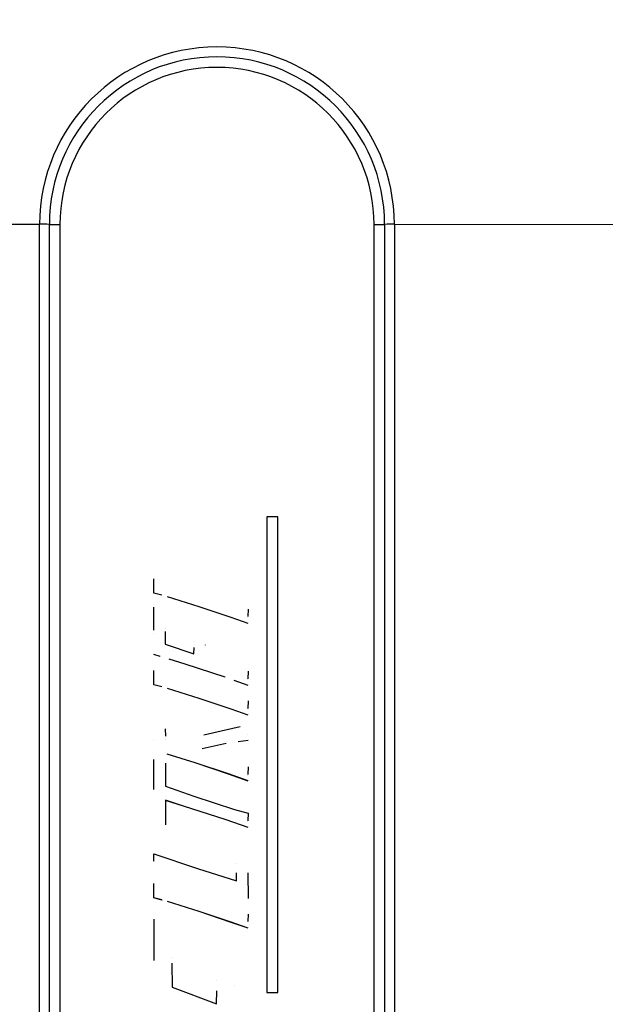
# Model space of a CAD drawing. Header units: inches. Extents: x 113 to 184, y 91 to 194.
# Tile 11 of 20: x 146 to 153, y 114 to 126. Entities that reach past the tile are written whole.
import ezdxf

# ---------------------------------------------------------------- set-up
doc = ezdxf.new("R2010")
doc.units = ezdxf.units.IN
doc.header["$MEASUREMENT"] = 0
doc.layers.add('N0', color=255, linetype='Continuous')

msp = doc.modelspace()

# ---------------------------------------------------------------- linework, layer by layer
at = {"layer": 'N0', "color": 255}
for p, q in [((146.333, 123.344), (140.671, 123.347)), ((146.333, 110.169), (146.333, 123.344)), ((146.451, 110.168), (146.451, 123.343)), ((146.451, 123.343), (146.451, 123.343)), ((146.576, 123.342), (146.576, 110.167)), ((150.341, 110.167), (150.341, 123.342)), ((150.466, 123.343), (150.466, 110.168)), ((150.466, 123.343), (150.466, 123.343)), ((150.583, 123.344), (156.246, 123.347)), ((150.583, 123.344), (150.583, 110.169)), ((149.186, 119.841), (149.057, 119.841)), ((149.057, 119.841), (149.057, 114.141)), ((149.186, 114.141), (149.186, 119.841)), ((147.702, 119.007), (147.7, 119.099)), ((147.702, 119.007), (147.7, 119.098)), ((147.702, 119.007), (147.702, 119.007)), ((147.7, 118.928), (147.702, 119.007)), ((147.798, 118.901), (147.7, 118.928)), ((147.798, 118.901), (147.7, 118.928)), ((147.798, 118.901), (147.798, 118.901)), ((148.243, 118.762), (147.864, 118.882)), ((147.864, 118.882), (147.864, 118.882)), ((148.243, 118.762), (147.864, 118.882)), ((147.7, 118.635), (147.7, 118.758)), ((148.628, 118.634), (148.243, 118.762)), ((148.243, 118.762), (148.243, 118.762)), ((148.628, 118.635), (148.243, 118.762)), ((148.83, 118.733), (148.828, 118.645)), ((147.701, 118.483), (147.7, 118.636)), ((147.701, 118.482), (147.7, 118.635)), ((148.628, 118.635), (148.628, 118.634)), ((148.83, 118.564), (148.628, 118.635)), ((148.83, 118.564), (148.628, 118.634)), ((148.828, 118.64), (148.828, 118.64)), ((147.701, 118.444), (147.701, 118.444)), ((147.838, 118.505), (147.838, 118.505)), ((147.838, 118.465), (147.839, 118.315)), ((147.839, 118.315), (148.181, 118.2)), ((148.183, 118.345), (148.183, 118.345)), ((148.316, 118.306), (148.316, 118.305)), ((147.779, 118.169), (147.7, 118.191)), ((147.779, 118.168), (147.7, 118.19)), ((148.181, 118.2), (148.183, 118.277)), ((147.779, 118.169), (147.779, 118.168)), ((147.886, 118.137), (147.886, 118.136)), ((148.079, 118.076), (147.886, 118.137)), ((148.079, 118.076), (147.886, 118.136)), ((148.558, 117.918), (148.079, 118.076)), ((148.079, 118.076), (148.079, 118.076)), ((148.558, 117.919), (148.079, 118.076)), ((147.702, 117.908), (147.7, 118)), ((147.702, 117.909), (147.7, 118)), ((148.83, 117.992), (148.828, 117.9)), ((148.83, 117.991), (148.828, 117.9)), ((147.7, 117.829), (147.702, 117.908)), ((147.798, 117.803), (147.7, 117.83)), ((147.798, 117.803), (147.7, 117.829)), ((147.702, 117.909), (147.702, 117.908)), ((148.558, 117.919), (148.558, 117.918)), ((148.666, 117.881), (148.666, 117.88)), ((148.83, 117.821), (148.666, 117.881)), ((148.83, 117.821), (148.666, 117.88)), ((148.828, 117.9), (148.828, 117.9)), ((148.828, 117.896), (148.828, 117.896)), ((147.798, 117.803), (147.798, 117.803)), ((148.243, 117.664), (147.864, 117.784)), ((147.864, 117.784), (147.864, 117.784)), ((148.243, 117.664), (147.864, 117.784)), ((148.628, 117.536), (148.243, 117.664)), ((148.243, 117.664), (148.243, 117.664)), ((148.628, 117.536), (148.243, 117.664)), ((148.83, 117.635), (148.828, 117.546)), ((148.83, 117.465), (148.628, 117.536)), ((148.628, 117.536), (148.628, 117.536)), ((148.83, 117.466), (148.628, 117.536)), ((148.828, 117.542), (148.828, 117.541)), ((147.839, 117.301), (147.84, 117.213)), ((148.299, 117.228), (148.51, 117.278)), ((148.51, 117.278), (148.736, 117.329)), ((147.702, 117.172), (147.702, 117.173)), ((147.84, 117.175), (147.84, 117.174)), ((148.57, 117.125), (148.28, 117.063)), ((148.57, 117.125), (148.28, 117.063)), ((148.57, 117.125), (148.57, 117.125)), ((148.83, 117.162), (148.71, 117.145)), ((148.83, 117.161), (148.71, 117.145)), ((148.71, 117.145), (148.71, 117.145)), ((148.828, 117.236), (148.828, 117.236)), ((148.28, 117.063), (148.28, 117.063)), ((147.7, 116.788), (147.7, 116.932)), ((147.84, 116.889), (147.84, 116.613)), ((147.861, 116.999), (147.861, 116.998)), ((148.198, 116.895), (147.861, 116.999)), ((148.198, 116.895), (147.861, 116.998)), ((148.597, 116.76), (148.198, 116.895)), ((148.198, 116.895), (148.198, 116.895)), ((148.597, 116.761), (148.198, 116.895)), ((147.701, 116.575), (147.7, 116.788)), ((147.701, 116.575), (147.7, 116.788)), ((148.83, 116.846), (148.828, 116.754)), ((148.597, 116.761), (148.597, 116.76)), ((148.83, 116.677), (148.597, 116.761)), ((148.83, 116.676), (148.597, 116.76)), ((148.828, 116.748), (148.828, 116.748)), ((147.701, 116.575), (147.701, 116.575)), ((147.84, 116.613), (148.18, 116.495)), ((147.84, 116.445), (147.84, 116.444)), ((148.059, 116.376), (147.84, 116.445)), ((147.84, 116.444), (147.84, 116.151)), ((148.059, 116.375), (147.84, 116.444)), ((148.18, 116.495), (148.67, 116.334)), ((148.059, 116.376), (148.059, 116.375)), ((148.568, 116.21), (148.059, 116.376)), ((148.568, 116.21), (148.059, 116.375)), ((148.67, 116.334), (148.83, 116.29)), ((148.83, 116.119), (148.568, 116.21)), ((148.568, 116.21), (148.568, 116.21)), ((148.83, 116.12), (148.568, 116.21)), ((148.83, 116.29), (148.828, 116.199)), ((148.83, 116.29), (148.828, 116.199)), ((148.828, 116.199), (148.828, 116.199)), ((148.828, 116.193), (148.828, 116.193)), ((147.7, 115.803), (148.226, 115.63)), ((147.702, 115.714), (147.7, 115.803)), ((147.702, 115.714), (147.702, 115.714)), ((147.702, 115.706), (147.702, 115.707)), ((148.226, 115.63), (148.691, 115.482)), ((148.691, 115.683), (148.691, 115.683)), ((148.691, 115.482), (148.691, 115.575)), ((148.828, 115.575), (148.83, 115.269)), ((147.702, 115.356), (147.7, 115.448)), ((147.702, 115.356), (147.7, 115.447)), ((147.7, 115.277), (147.702, 115.356)), ((147.702, 115.356), (147.702, 115.356)), ((147.798, 115.25), (147.7, 115.277)), ((147.798, 115.251), (147.7, 115.277)), ((147.798, 115.251), (147.798, 115.25)), ((148.243, 115.111), (147.864, 115.231)), ((147.864, 115.231), (147.864, 115.231)), ((148.243, 115.112), (147.864, 115.231)), ((147.705, 114.806), (147.705, 115.022)), ((148.243, 115.112), (148.243, 115.111)), ((148.628, 114.984), (148.243, 115.112)), ((148.628, 114.983), (148.243, 115.111)), ((148.83, 115.082), (148.828, 114.994)), ((148.628, 114.984), (148.628, 114.983)), ((148.83, 114.913), (148.628, 114.984)), ((148.83, 114.913), (148.628, 114.983)), ((148.828, 114.989), (148.828, 114.989)), ((147.707, 114.526), (147.705, 114.807)), ((147.707, 114.526), (147.705, 114.806)), ((147.919, 114.566), (147.919, 114.565)), ((147.919, 114.493), (147.922, 114.206)), ((148.456, 114.291), (148.456, 114.291)), ((147.922, 114.206), (148.453, 114.007)), ((148.663, 114.223), (148.663, 114.223)), ((148.453, 114.007), (148.456, 114.163)), ((149.057, 114.142), (149.186, 114.142)), ((149.057, 114.141), (149.186, 114.141))]:
    msp.add_line(p, q, dxfattribs=at)
for points in [[(147.685, 119.738, 2.052268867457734e-289, 2.052268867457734e-289, -0.020096), (147.687, 119.765, 2.052268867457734e-289, 2.052268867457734e-289, 0.013032), (147.687, 119.804, 2.052268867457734e-289, 2.052268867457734e-289, -0.020225), (147.689, 119.849, 2.052268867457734e-289, 2.052268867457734e-289, -0.036165), (147.695, 119.892, 2.052268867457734e-289, 2.052268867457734e-289, -0.018806), (147.705, 119.929, 2.052268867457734e-289, 2.052268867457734e-289, 0.003318), (147.716, 119.962, 2.052268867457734e-289, 2.052268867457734e-289, -0.132962), (147.723, 119.989, 2.052268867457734e-289, 2.052268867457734e-289, 0)], [(147.723, 119.989, 2.052268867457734e-289, 2.052268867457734e-289, -0.000193), (147.741, 119.984, 2.052268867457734e-289, 2.052268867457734e-289, 0.000103), (147.763, 119.978, 2.052268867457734e-289, 2.052268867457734e-289, -0.000197), (147.785, 119.972, 2.052268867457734e-289, 2.052268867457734e-289, -0.000383), (147.808, 119.965, 2.052268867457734e-289, 2.052268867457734e-289, -0.000251), (147.831, 119.959, 2.052268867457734e-289, 2.052268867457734e-289, -0.000025), (147.85, 119.953, 2.052268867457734e-289, 2.052268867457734e-289, -0.001589), (147.871, 119.948, 2.052268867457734e-289, 2.052268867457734e-289, 0)], [(147.871, 119.948, 2.052268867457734e-289, 2.052268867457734e-289, 0.018347), (147.863, 119.921, 2.052268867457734e-289, 2.052268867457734e-289, -0.011362), (147.851, 119.886, 2.052268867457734e-289, 2.052268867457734e-289, 0.017025), (147.84, 119.849, 2.052268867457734e-289, 2.052268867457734e-289, 0.034427), (147.831, 119.809, 2.052268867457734e-289, 2.052268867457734e-289, 0.021298), (147.828, 119.77, 2.052268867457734e-289, 2.052268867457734e-289, -0.000695), (147.827, 119.736, 2.052268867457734e-289, 2.052268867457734e-289, 0.129684), (147.824, 119.706, 2.052268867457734e-289, 2.052268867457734e-289, 0)], [(148.292, 119.04, 2.052268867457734e-289, 2.052268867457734e-289, -0.049961), (148.166, 119.08, 2.052268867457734e-289, 2.052268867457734e-289, -0.054479), (148.034, 119.144, 2.052268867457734e-289, 2.052268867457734e-289, -0.041839), (147.914, 119.232, 2.052268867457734e-289, 2.052268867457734e-289, -0.051932), (147.819, 119.333, 2.052268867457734e-289, 2.052268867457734e-289, -0.049528), (147.745, 119.456, 2.052268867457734e-289, 2.052268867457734e-289, -0.057594), (147.697, 119.587, 2.052268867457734e-289, 2.052268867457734e-289, -0.075412), (147.685, 119.738, 2.052268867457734e-289, 2.052268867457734e-289, 0)], [(147.824, 119.706, 2.052268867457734e-289, 2.052268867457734e-289, 0.086249), (147.829, 119.615, 2.052268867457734e-289, 2.052268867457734e-289, 0.11133), (147.864, 119.513, 2.052268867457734e-289, 2.052268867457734e-289, 0.044086), (147.926, 119.425, 2.052268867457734e-289, 2.052268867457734e-289, 0.043547), (148, 119.352, 2.052268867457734e-289, 2.052268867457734e-289, 0.036039), (148.084, 119.291, 2.052268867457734e-289, 2.052268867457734e-289, 0.061347), (148.187, 119.243, 2.052268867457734e-289, 2.052268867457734e-289, 0.039525), (148.282, 119.213, 2.052268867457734e-289, 2.052268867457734e-289, 0)], [(148.66, 119.71, 2.052268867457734e-289, 2.052268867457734e-289, 0.000863), (148.678, 119.702, 2.052268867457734e-289, 2.052268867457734e-289, -0.000463), (148.7, 119.694, 2.052268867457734e-289, 2.052268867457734e-289, 0.000884), (148.722, 119.685, 2.052268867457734e-289, 2.052268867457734e-289, 0.001716), (148.746, 119.675, 2.052268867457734e-289, 2.052268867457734e-289, 0.001125), (148.769, 119.666, 2.052268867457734e-289, 2.052268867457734e-289, 0.00011), (148.788, 119.659, 2.052268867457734e-289, 2.052268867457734e-289, 0.007117), (148.809, 119.651, 2.052268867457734e-289, 2.052268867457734e-289, 0)], [(148.706, 119.424, 2.052268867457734e-289, 2.052268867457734e-289, 0.013052), (148.703, 119.458, 2.052268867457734e-289, 2.052268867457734e-289, -0.007128), (148.7, 119.503, 2.052268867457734e-289, 2.052268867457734e-289, 0.014306), (148.697, 119.548, 2.052268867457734e-289, 2.052268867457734e-289, 0.025919), (148.689, 119.595, 2.052268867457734e-289, 2.052268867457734e-289, 0.015111), (148.679, 119.636, 2.052268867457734e-289, 2.052268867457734e-289, 0.00065), (148.669, 119.672, 2.052268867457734e-289, 2.052268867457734e-289, 0.09759), (148.66, 119.71, 2.052268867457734e-289, 2.052268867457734e-289, 0)], [(148.809, 119.651, 2.052268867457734e-289, 2.052268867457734e-289, -0.012957), (148.815, 119.618, 2.052268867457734e-289, 2.052268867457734e-289, 0.007294), (148.825, 119.577, 2.052268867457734e-289, 2.052268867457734e-289, -0.013055), (148.834, 119.535, 2.052268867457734e-289, 2.052268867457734e-289, -0.025473), (148.841, 119.49, 2.052268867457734e-289, 2.052268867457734e-289, -0.016157), (148.843, 119.446, 2.052268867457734e-289, 2.052268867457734e-289, -0.00091), (148.843, 119.409, 2.052268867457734e-289, 2.052268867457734e-289, -0.098805), (148.845, 119.372, 2.052268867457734e-289, 2.052268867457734e-289, 0)], [(148.282, 119.213, 2.052268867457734e-289, 2.052268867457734e-289, 0.051119), (148.368, 119.191, 2.052268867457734e-289, 2.052268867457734e-289, 0.040993), (148.457, 119.183, 2.052268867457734e-289, 2.052268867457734e-289, 0.099043), (148.568, 119.198, 2.052268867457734e-289, 2.052268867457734e-289, 0.087078), (148.641, 119.243, 2.052268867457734e-289, 2.052268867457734e-289, 0.10573), (148.687, 119.305, 2.052268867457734e-289, 2.052268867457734e-289, 0.069545), (148.704, 119.359, 2.052268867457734e-289, 2.052268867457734e-289, 0.057172), (148.706, 119.424, 2.052268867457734e-289, 2.052268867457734e-289, 0)], [(148.845, 119.372, 2.052268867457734e-289, 2.052268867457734e-289, -0.076389), (148.841, 119.282, 2.052268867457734e-289, 2.052268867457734e-289, -0.077068), (148.808, 119.177, 2.052268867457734e-289, 2.052268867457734e-289, -0.106974), (148.736, 119.081, 2.052268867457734e-289, 2.052268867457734e-289, -0.096447), (148.628, 119.022, 2.052268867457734e-289, 2.052268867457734e-289, -0.076347), (148.519, 119.006, 2.052268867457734e-289, 2.052268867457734e-289, -0.036228), (148.406, 119.013, 2.052268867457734e-289, 2.052268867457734e-289, -0.046253), (148.292, 119.04, 2.052268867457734e-289, 2.052268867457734e-289, 0)], [(147.7, 119.098, 2.052268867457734e-289, 2.052268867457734e-289, 0.001994), (147.754, 119.079, 2.052268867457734e-289, 2.052268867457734e-289, -0.001071), (147.818, 119.056, 2.052268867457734e-289, 2.052268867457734e-289, 0.00204), (147.882, 119.034, 2.052268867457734e-289, 2.052268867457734e-289, 0.003966), (147.952, 119.01, 2.052268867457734e-289, 2.052268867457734e-289, 0.002606), (148.019, 118.988, 2.052268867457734e-289, 2.052268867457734e-289, 0.000257), (148.075, 118.97, 2.052268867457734e-289, 2.052268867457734e-289, 0.016424), (148.137, 118.95, 2.052268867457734e-289, 2.052268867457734e-289, 0)], [(147.864, 118.882, 2.052268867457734e-289, 2.052268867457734e-289, 0.000569), (147.856, 118.884, 2.052268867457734e-289, 2.052268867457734e-289, -0.000306), (147.846, 118.887, 2.052268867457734e-289, 2.052268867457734e-289, 0.000583), (147.837, 118.89, 2.052268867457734e-289, 2.052268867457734e-289, 0.001132), (147.826, 118.893, 2.052268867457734e-289, 2.052268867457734e-289, 0.000742), (147.816, 118.896, 2.052268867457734e-289, 2.052268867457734e-289, 0.000073), (147.807, 118.898, 2.052268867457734e-289, 2.052268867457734e-289, 0.004697), (147.798, 118.901, 2.052268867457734e-289, 2.052268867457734e-289, 0)], [(147.864, 118.882, 2.052268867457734e-289, 2.052268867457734e-289, 0.000569), (147.856, 118.885, 2.052268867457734e-289, 2.052268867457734e-289, -0.000306), (147.846, 118.888, 2.052268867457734e-289, 2.052268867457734e-289, 0.000583), (147.837, 118.89, 2.052268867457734e-289, 2.052268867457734e-289, 0.001132), (147.826, 118.893, 2.052268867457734e-289, 2.052268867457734e-289, 0.000742), (147.816, 118.896, 2.052268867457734e-289, 2.052268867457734e-289, 0.000073), (147.807, 118.899, 2.052268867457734e-289, 2.052268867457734e-289, 0.004697), (147.798, 118.901, 2.052268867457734e-289, 2.052268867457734e-289, 0)], [(148.137, 118.95, 2.052268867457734e-289, 2.052268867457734e-289, 0.001177), (148.222, 118.923, 2.052268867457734e-289, 2.052268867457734e-289, -0.000632), (148.324, 118.89, 2.052268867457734e-289, 2.052268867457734e-289, 0.001206), (148.425, 118.857, 2.052268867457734e-289, 2.052268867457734e-289, 0.00234), (148.537, 118.822, 2.052268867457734e-289, 2.052268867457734e-289, 0.001534), (148.644, 118.789, 2.052268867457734e-289, 2.052268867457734e-289, 0.00015), (148.733, 118.763, 2.052268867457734e-289, 2.052268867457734e-289, 0.009702), (148.83, 118.733, 2.052268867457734e-289, 2.052268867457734e-289, 0)], [(147.7, 118.758, 2.052268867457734e-289, 2.052268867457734e-289, 0.003036), (147.718, 118.752, 2.052268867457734e-289, 2.052268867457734e-289, -0.001629), (147.738, 118.745, 2.052268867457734e-289, 2.052268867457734e-289, 0.003112), (147.758, 118.738, 2.052268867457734e-289, 2.052268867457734e-289, 0.006042), (147.781, 118.731, 2.052268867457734e-289, 2.052268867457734e-289, 0.003959), (147.802, 118.725, 2.052268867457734e-289, 2.052268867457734e-289, 0.000389), (147.82, 118.72, 2.052268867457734e-289, 2.052268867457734e-289, 0.024957), (147.84, 118.714, 2.052268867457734e-289, 2.052268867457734e-289, 0)], [(147.84, 118.714, 2.052268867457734e-289, 2.052268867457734e-289, 0.000885), (147.839, 118.683, 2.052268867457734e-289, 2.052268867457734e-289, -0.000475), (147.839, 118.647, 2.052268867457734e-289, 2.052268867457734e-289, 0.000907), (147.838, 118.61, 2.052268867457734e-289, 2.052268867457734e-289, 0.00176), (147.838, 118.57, 2.052268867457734e-289, 2.052268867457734e-289, 0.001153), (147.838, 118.532, 2.052268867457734e-289, 2.052268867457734e-289, 0.000113), (147.838, 118.5, 2.052268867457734e-289, 2.052268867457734e-289, 0.007298), (147.838, 118.465, 2.052268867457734e-289, 2.052268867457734e-289, 0)], [(148.18, 118.561, 2.052268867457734e-289, 2.052268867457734e-289, 0.002937), (148.197, 118.555, 2.052268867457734e-289, 2.052268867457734e-289, -0.001576), (148.217, 118.548, 2.052268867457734e-289, 2.052268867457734e-289, 0.003011), (148.238, 118.542, 2.052268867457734e-289, 2.052268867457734e-289, 0.005845), (148.26, 118.535, 2.052268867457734e-289, 2.052268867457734e-289, 0.00383), (148.282, 118.529, 2.052268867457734e-289, 2.052268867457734e-289, 0.000376), (148.3, 118.523, 2.052268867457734e-289, 2.052268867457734e-289, 0.024138), (148.319, 118.518, 2.052268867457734e-289, 2.052268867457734e-289, 0)], [(148.183, 118.277, 2.052268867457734e-289, 2.052268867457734e-289, 0.001754), (148.183, 118.312, 2.052268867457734e-289, 2.052268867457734e-289, -0.000941), (148.183, 118.354, 2.052268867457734e-289, 2.052268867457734e-289, 0.001798), (148.183, 118.396, 2.052268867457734e-289, 2.052268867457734e-289, 0.003489), (148.183, 118.441, 2.052268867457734e-289, 2.052268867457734e-289, 0.002287), (148.182, 118.485, 2.052268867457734e-289, 2.052268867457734e-289, 0.000225), (148.181, 118.521, 2.052268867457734e-289, 2.052268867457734e-289, 0.014454), (148.18, 118.561, 2.052268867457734e-289, 2.052268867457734e-289, 0)], [(148.828, 118.645, 2.052268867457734e-289, 2.052268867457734e-289, 0.000295), (148.828, 118.635, 2.052268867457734e-289, 2.052268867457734e-289, -0.000159), (148.828, 118.623, 2.052268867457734e-289, 2.052268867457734e-289, 0.000303), (148.829, 118.611, 2.052268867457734e-289, 2.052268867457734e-289, 0.000588), (148.829, 118.598, 2.052268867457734e-289, 2.052268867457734e-289, 0.000385), (148.829, 118.585, 2.052268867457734e-289, 2.052268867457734e-289, 0.000038), (148.829, 118.575, 2.052268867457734e-289, 2.052268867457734e-289, 0.002436), (148.83, 118.564, 2.052268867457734e-289, 2.052268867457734e-289, 0)], [(147.7, 118.19, 2.052268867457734e-289, 2.052268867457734e-289, 0.000189), (147.701, 118.226, 2.052268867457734e-289, 2.052268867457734e-289, -0.000101), (147.701, 118.269, 2.052268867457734e-289, 2.052268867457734e-289, 0.000194), (147.701, 118.312, 2.052268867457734e-289, 2.052268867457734e-289, 0.000376), (147.701, 118.359, 2.052268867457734e-289, 2.052268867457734e-289, 0.000246), (147.701, 118.404, 2.052268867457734e-289, 2.052268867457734e-289, 0.000024), (147.701, 118.442, 2.052268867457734e-289, 2.052268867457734e-289, 0.001558), (147.701, 118.482, 2.052268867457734e-289, 2.052268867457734e-289, 0)], [(148.319, 118.518, 2.052268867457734e-289, 2.052268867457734e-289, 0.001316), (148.319, 118.49, 2.052268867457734e-289, 2.052268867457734e-289, -0.000706), (148.318, 118.457, 2.052268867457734e-289, 2.052268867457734e-289, 0.001349), (148.317, 118.424, 2.052268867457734e-289, 2.052268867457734e-289, 0.002617), (148.317, 118.388, 2.052268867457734e-289, 2.052268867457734e-289, 0.001715), (148.316, 118.353, 2.052268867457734e-289, 2.052268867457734e-289, 0.000168), (148.316, 118.324, 2.052268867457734e-289, 2.052268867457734e-289, 0.01085), (148.316, 118.293, 2.052268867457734e-289, 2.052268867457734e-289, 0)], [(148.316, 118.293, 2.052268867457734e-289, 2.052268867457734e-289, 0.00212), (148.316, 118.275, 2.052268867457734e-289, 2.052268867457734e-289, -0.001138), (148.316, 118.254, 2.052268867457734e-289, 2.052268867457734e-289, 0.002173), (148.316, 118.233, 2.052268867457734e-289, 2.052268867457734e-289, 0.004218), (148.316, 118.21, 2.052268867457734e-289, 2.052268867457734e-289, 0.002764), (148.317, 118.188, 2.052268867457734e-289, 2.052268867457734e-289, 0.000271), (148.318, 118.169, 2.052268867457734e-289, 2.052268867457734e-289, 0.017458), (148.318, 118.149, 2.052268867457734e-289, 2.052268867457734e-289, 0)], [(147.886, 118.137, 2.052268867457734e-289, 2.052268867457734e-289, 0.002341), (147.873, 118.141, 2.052268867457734e-289, 2.052268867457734e-289, -0.001257), (147.857, 118.146, 2.052268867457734e-289, 2.052268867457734e-289, 0.0024), (147.842, 118.151, 2.052268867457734e-289, 2.052268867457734e-289, 0.004658), (147.825, 118.156, 2.052268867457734e-289, 2.052268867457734e-289, 0.003053), (147.808, 118.161, 2.052268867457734e-289, 2.052268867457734e-289, 0.0003), (147.794, 118.164, 2.052268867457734e-289, 2.052268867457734e-289, 0.019271), (147.779, 118.169, 2.052268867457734e-289, 2.052268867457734e-289, 0)], [(147.886, 118.136, 2.052268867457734e-289, 2.052268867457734e-289, 0.002341), (147.873, 118.14, 2.052268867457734e-289, 2.052268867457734e-289, -0.001257), (147.857, 118.145, 2.052268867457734e-289, 2.052268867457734e-289, 0.0024), (147.842, 118.15, 2.052268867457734e-289, 2.052268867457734e-289, 0.004658), (147.825, 118.155, 2.052268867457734e-289, 2.052268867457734e-289, 0.003053), (147.808, 118.16, 2.052268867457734e-289, 2.052268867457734e-289, 0.0003), (147.794, 118.164, 2.052268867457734e-289, 2.052268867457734e-289, 0.019271), (147.779, 118.168, 2.052268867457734e-289, 2.052268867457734e-289, 0)], [(148.318, 118.149, 2.052268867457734e-289, 2.052268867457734e-289, 0.002625), (148.381, 118.129, 2.052268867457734e-289, 2.052268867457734e-289, -0.00141), (148.456, 118.104, 2.052268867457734e-289, 2.052268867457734e-289, 0.002689), (148.531, 118.079, 2.052268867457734e-289, 2.052268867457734e-289, 0.005222), (148.613, 118.054, 2.052268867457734e-289, 2.052268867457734e-289, 0.003422), (148.692, 118.031, 2.052268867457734e-289, 2.052268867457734e-289, 0.000334), (148.758, 118.012, 2.052268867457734e-289, 2.052268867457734e-289, 0.021593), (148.83, 117.991, 2.052268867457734e-289, 2.052268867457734e-289, 0)], [(147.7, 118, 2.052268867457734e-289, 2.052268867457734e-289, 0.001996), (147.754, 117.981, 2.052268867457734e-289, 2.052268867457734e-289, -0.001073), (147.818, 117.958, 2.052268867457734e-289, 2.052268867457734e-289, 0.002042), (147.882, 117.935, 2.052268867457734e-289, 2.052268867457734e-289, 0.003968), (147.952, 117.911, 2.052268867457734e-289, 2.052268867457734e-289, 0.002603), (148.019, 117.889, 2.052268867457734e-289, 2.052268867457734e-289, 0.000254), (148.076, 117.871, 2.052268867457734e-289, 2.052268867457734e-289, 0.016432), (148.137, 117.851, 2.052268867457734e-289, 2.052268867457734e-289, 0)], [(148.137, 117.851, 2.052268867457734e-289, 2.052268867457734e-289, 0.001177), (148.222, 117.824, 2.052268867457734e-289, 2.052268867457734e-289, -0.000631), (148.324, 117.791, 2.052268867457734e-289, 2.052268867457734e-289, 0.001206), (148.425, 117.759, 2.052268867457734e-289, 2.052268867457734e-289, 0.00234), (148.537, 117.724, 2.052268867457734e-289, 2.052268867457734e-289, 0.001534), (148.644, 117.691, 2.052268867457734e-289, 2.052268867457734e-289, 0.000151), (148.733, 117.664, 2.052268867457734e-289, 2.052268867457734e-289, 0.009702), (148.83, 117.635, 2.052268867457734e-289, 2.052268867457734e-289, 0)], [(148.666, 117.881, 2.052268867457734e-289, 2.052268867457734e-289, 0.001999), (148.653, 117.886, 2.052268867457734e-289, 2.052268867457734e-289, -0.001073), (148.637, 117.891, 2.052268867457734e-289, 2.052268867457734e-289, 0.002049), (148.621, 117.897, 2.052268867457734e-289, 2.052268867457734e-289, 0.003977), (148.603, 117.903, 2.052268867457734e-289, 2.052268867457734e-289, 0.002606), (148.587, 117.909, 2.052268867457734e-289, 2.052268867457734e-289, 0.000256), (148.573, 117.914, 2.052268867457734e-289, 2.052268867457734e-289, 0.016461), (148.558, 117.919, 2.052268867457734e-289, 2.052268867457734e-289, 0)], [(148.666, 117.88, 2.052268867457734e-289, 2.052268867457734e-289, 0.001999), (148.653, 117.885, 2.052268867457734e-289, 2.052268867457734e-289, -0.001073), (148.637, 117.891, 2.052268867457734e-289, 2.052268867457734e-289, 0.002049), (148.621, 117.897, 2.052268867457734e-289, 2.052268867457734e-289, 0.003977), (148.603, 117.903, 2.052268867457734e-289, 2.052268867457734e-289, 0.002606), (148.587, 117.909, 2.052268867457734e-289, 2.052268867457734e-289, 0.000256), (148.573, 117.913, 2.052268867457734e-289, 2.052268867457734e-289, 0.016461), (148.558, 117.918, 2.052268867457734e-289, 2.052268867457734e-289, 0)], [(148.828, 117.9, 2.052268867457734e-289, 2.052268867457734e-289, 0.000017), (148.828, 117.89, 2.052268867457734e-289, 2.052268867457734e-289, -0.000009), (148.829, 117.879, 2.052268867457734e-289, 2.052268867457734e-289, 0.000018), (148.829, 117.867, 2.052268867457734e-289, 2.052268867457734e-289, 0.000034), (148.829, 117.854, 2.052268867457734e-289, 2.052268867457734e-289, 0.000022), (148.829, 117.842, 2.052268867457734e-289, 2.052268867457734e-289, 0.000002), (148.83, 117.832, 2.052268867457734e-289, 2.052268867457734e-289, 0.000141), (148.83, 117.821, 2.052268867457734e-289, 2.052268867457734e-289, 0)], [(147.864, 117.784, 2.052268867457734e-289, 2.052268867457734e-289, 0.000569), (147.856, 117.786, 2.052268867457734e-289, 2.052268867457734e-289, -0.000305), (147.846, 117.789, 2.052268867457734e-289, 2.052268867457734e-289, 0.000583), (147.837, 117.792, 2.052268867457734e-289, 2.052268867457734e-289, 0.001132), (147.826, 117.795, 2.052268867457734e-289, 2.052268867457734e-289, 0.000742), (147.816, 117.798, 2.052268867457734e-289, 2.052268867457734e-289, 0.000073), (147.807, 117.8, 2.052268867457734e-289, 2.052268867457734e-289, 0.004695), (147.798, 117.803, 2.052268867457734e-289, 2.052268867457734e-289, 0)], [(147.864, 117.784, 2.052268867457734e-289, 2.052268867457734e-289, 0.000569), (147.856, 117.786, 2.052268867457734e-289, 2.052268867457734e-289, -0.000305), (147.846, 117.789, 2.052268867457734e-289, 2.052268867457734e-289, 0.000583), (147.837, 117.792, 2.052268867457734e-289, 2.052268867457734e-289, 0.001132), (147.826, 117.795, 2.052268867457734e-289, 2.052268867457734e-289, 0.000742), (147.816, 117.798, 2.052268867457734e-289, 2.052268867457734e-289, 0.000073), (147.807, 117.8, 2.052268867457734e-289, 2.052268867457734e-289, 0.004695), (147.798, 117.803, 2.052268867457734e-289, 2.052268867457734e-289, 0)], [(147.699, 117.373, 2.052268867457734e-289, 2.052268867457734e-289, -0.014699), (147.702, 117.453, 2.052268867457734e-289, 2.052268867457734e-289, -0.119827), (147.722, 117.541, 2.052268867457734e-289, 2.052268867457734e-289, -0.110821), (147.762, 117.581, 2.052268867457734e-289, 2.052268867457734e-289, -0.067238), (147.811, 117.606, 2.052268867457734e-289, 2.052268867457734e-289, -0.065333), (147.86, 117.615, 2.052268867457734e-289, 2.052268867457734e-289, -0.046379), (147.904, 117.614, 2.052268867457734e-289, 2.052268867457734e-289, -0.049234), (147.969, 117.599, 2.052268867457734e-289, 2.052268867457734e-289, 0)], [(147.969, 117.599, 2.052268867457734e-289, 2.052268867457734e-289, -0.036314), (148.017, 117.584, 2.052268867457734e-289, 2.052268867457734e-289, -0.046924), (148.066, 117.566, 2.052268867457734e-289, 2.052268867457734e-289, -0.042457), (148.117, 117.535, 2.052268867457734e-289, 2.052268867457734e-289, -0.023265), (148.167, 117.495, 2.052268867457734e-289, 2.052268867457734e-289, -0.037307), (148.208, 117.454, 2.052268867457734e-289, 2.052268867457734e-289, -0.049888), (148.232, 117.419, 2.052268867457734e-289, 2.052268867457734e-289, -0.036707), (148.253, 117.383, 2.052268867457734e-289, 2.052268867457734e-289, 0)], [(148.828, 117.546, 2.052268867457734e-289, 2.052268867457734e-289, 0.000295), (148.828, 117.536, 2.052268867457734e-289, 2.052268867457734e-289, -0.000159), (148.828, 117.524, 2.052268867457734e-289, 2.052268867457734e-289, 0.000303), (148.829, 117.513, 2.052268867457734e-289, 2.052268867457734e-289, 0.000588), (148.829, 117.499, 2.052268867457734e-289, 2.052268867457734e-289, 0.000385), (148.829, 117.487, 2.052268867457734e-289, 2.052268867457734e-289, 0.000038), (148.829, 117.477, 2.052268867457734e-289, 2.052268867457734e-289, 0.002436), (148.83, 117.465, 2.052268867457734e-289, 2.052268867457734e-289, 0)], [(147.702, 117.188, 2.052268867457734e-289, 2.052268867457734e-289, 0.001004), (147.702, 117.211, 2.052268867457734e-289, 2.052268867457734e-289, -0.000539), (147.702, 117.238, 2.052268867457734e-289, 2.052268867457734e-289, 0.001029), (147.701, 117.265, 2.052268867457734e-289, 2.052268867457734e-289, 0.001996), (147.701, 117.295, 2.052268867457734e-289, 2.052268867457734e-289, 0.001308), (147.7, 117.323, 2.052268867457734e-289, 2.052268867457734e-289, 0.000129), (147.7, 117.347, 2.052268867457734e-289, 2.052268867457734e-289, 0.00828), (147.699, 117.373, 2.052268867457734e-289, 2.052268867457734e-289, 0)], [(147.995, 117.422, 2.052268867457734e-289, 2.052268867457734e-289, 0.078407), (147.937, 117.434, 2.052268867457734e-289, 2.052268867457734e-289, 0.052702), (147.91, 117.434, 2.052268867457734e-289, 2.052268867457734e-289, 0.064072), (147.888, 117.428, 2.052268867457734e-289, 2.052268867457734e-289, 0.068174), (147.87, 117.418, 2.052268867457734e-289, 2.052268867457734e-289, 0.095699), (147.856, 117.402, 2.052268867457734e-289, 2.052268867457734e-289, 0.068321), (147.847, 117.379, 2.052268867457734e-289, 2.052268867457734e-289, 0.054614), (147.839, 117.301, 2.052268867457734e-289, 2.052268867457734e-289, 0)], [(148.211, 117.153, 2.052268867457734e-289, 2.052268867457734e-289, 0.065809), (148.208, 117.207, 2.052268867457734e-289, 2.052268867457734e-289, 0.102161), (148.198, 117.264, 2.052268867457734e-289, 2.052268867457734e-289, 0.058298), (148.175, 117.303, 2.052268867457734e-289, 2.052268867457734e-289, 0.037671), (148.142, 117.341, 2.052268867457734e-289, 2.052268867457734e-289, 0.043185), (148.099, 117.378, 2.052268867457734e-289, 2.052268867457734e-289, 0.067733), (148.049, 117.404, 2.052268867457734e-289, 2.052268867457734e-289, 0.053229), (147.995, 117.422, 2.052268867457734e-289, 2.052268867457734e-289, 0)], [(148.253, 117.383, 2.052268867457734e-289, 2.052268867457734e-289, -0.014276), (148.258, 117.371, 2.052268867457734e-289, 2.052268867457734e-289, 0.007664), (148.265, 117.358, 2.052268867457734e-289, 2.052268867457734e-289, -0.01471), (148.272, 117.345, 2.052268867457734e-289, 2.052268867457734e-289, -0.028831), (148.277, 117.33, 2.052268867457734e-289, 2.052268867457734e-289, -0.018803), (148.282, 117.315, 2.052268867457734e-289, 2.052268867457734e-289, -0.001811), (148.284, 117.303, 2.052268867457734e-289, 2.052268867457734e-289, -0.107198), (148.288, 117.289, 2.052268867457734e-289, 2.052268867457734e-289, 0)], [(148.288, 117.289, 2.052268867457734e-289, 2.052268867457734e-289, -0.007874), (148.29, 117.282, 2.052268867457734e-289, 2.052268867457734e-289, 0.004227), (148.292, 117.273, 2.052268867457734e-289, 2.052268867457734e-289, -0.008084), (148.294, 117.264, 2.052268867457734e-289, 2.052268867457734e-289, -0.015734), (148.296, 117.254, 2.052268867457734e-289, 2.052268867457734e-289, -0.010298), (148.297, 117.245, 2.052268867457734e-289, 2.052268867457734e-289, -0.001006), (148.298, 117.237, 2.052268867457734e-289, 2.052268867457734e-289, -0.06316), (148.299, 117.228, 2.052268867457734e-289, 2.052268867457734e-289, 0)], [(148.736, 117.329, 2.052268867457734e-289, 2.052268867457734e-289, -0.005034), (148.748, 117.331, 2.052268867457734e-289, 2.052268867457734e-289, 0.0027), (148.762, 117.334, 2.052268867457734e-289, 2.052268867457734e-289, -0.005162), (148.775, 117.336, 2.052268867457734e-289, 2.052268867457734e-289, -0.010028), (148.79, 117.338, 2.052268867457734e-289, 2.052268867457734e-289, -0.006568), (148.805, 117.339, 2.052268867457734e-289, 2.052268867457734e-289, -0.000642), (148.817, 117.34, 2.052268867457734e-289, 2.052268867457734e-289, -0.040906), (148.83, 117.341, 2.052268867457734e-289, 2.052268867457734e-289, 0)], [(148.83, 117.341, 2.052268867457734e-289, 2.052268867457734e-289, 0.000347), (148.83, 117.329, 2.052268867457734e-289, 2.052268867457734e-289, -0.000186), (148.829, 117.315, 2.052268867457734e-289, 2.052268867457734e-289, 0.000356), (148.829, 117.3, 2.052268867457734e-289, 2.052268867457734e-289, 0.000691), (148.829, 117.284, 2.052268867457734e-289, 2.052268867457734e-289, 0.000453), (148.828, 117.269, 2.052268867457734e-289, 2.052268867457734e-289, 0.000044), (148.828, 117.256, 2.052268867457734e-289, 2.052268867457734e-289, 0.002866), (148.828, 117.243, 2.052268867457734e-289, 2.052268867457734e-289, 0)], [(148.828, 117.243, 2.052268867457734e-289, 2.052268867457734e-289, 0.000654), (148.828, 117.233, 2.052268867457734e-289, 2.052268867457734e-289, -0.000351), (148.828, 117.221, 2.052268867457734e-289, 2.052268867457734e-289, 0.00067), (148.829, 117.209, 2.052268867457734e-289, 2.052268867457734e-289, 0.0013), (148.829, 117.196, 2.052268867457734e-289, 2.052268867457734e-289, 0.000852), (148.829, 117.183, 2.052268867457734e-289, 2.052268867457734e-289, 0.000084), (148.829, 117.173, 2.052268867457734e-289, 2.052268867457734e-289, 0.005389), (148.83, 117.161, 2.052268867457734e-289, 2.052268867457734e-289, 0)], [(147.7, 117.046, 2.052268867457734e-289, 2.052268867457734e-289, 0.001609), (147.701, 117.063, 2.052268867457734e-289, 2.052268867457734e-289, -0.000864), (147.701, 117.084, 2.052268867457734e-289, 2.052268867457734e-289, 0.001649), (147.702, 117.105, 2.052268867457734e-289, 2.052268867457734e-289, 0.003201), (147.702, 117.128, 2.052268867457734e-289, 2.052268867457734e-289, 0.002098), (147.702, 117.15, 2.052268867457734e-289, 2.052268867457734e-289, 0.000206), (147.702, 117.168, 2.052268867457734e-289, 2.052268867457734e-289, 0.013264), (147.702, 117.188, 2.052268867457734e-289, 2.052268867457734e-289, 0)], [(147.84, 117.213, 2.052268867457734e-289, 2.052268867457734e-289, 0.000015), (147.84, 117.207, 2.052268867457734e-289, 2.052268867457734e-289, -0.000022), (147.84, 117.2, 2.052268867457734e-289, 2.052268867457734e-289, 0.000009), (147.84, 117.194, 2.052268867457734e-289, 2.052268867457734e-289, 0.000037), (147.84, 117.187, 2.052268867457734e-289, 2.052268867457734e-289, 0.000036), (147.84, 117.179, 2.052268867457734e-289, 2.052268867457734e-289, 0.000012), (147.84, 117.173, 2.052268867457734e-289, 2.052268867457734e-289, 0.999948), (147.84, 117.17, 2.052268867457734e-289, 2.052268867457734e-289, 0)], [(147.84, 117.17, 2.052268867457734e-289, 2.052268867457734e-289, 0.002727), (147.962, 117.128, 2.052268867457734e-289, 2.052268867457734e-289, -0.001468), (148.106, 117.077, 2.052268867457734e-289, 2.052268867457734e-289, 0.002789), (148.251, 117.027, 2.052268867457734e-289, 2.052268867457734e-289, 0.005419), (148.41, 116.974, 2.052268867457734e-289, 2.052268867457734e-289, 0.003553), (148.563, 116.927, 2.052268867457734e-289, 2.052268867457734e-289, 0.00035), (148.691, 116.889, 2.052268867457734e-289, 2.052268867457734e-289, 0.02239), (148.83, 116.846, 2.052268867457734e-289, 2.052268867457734e-289, 0)], [(148.195, 117.056, 2.052268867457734e-289, 2.052268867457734e-289, 0.011474), (148.198, 117.068, 2.052268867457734e-289, 2.052268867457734e-289, -0.006185), (148.202, 117.082, 2.052268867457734e-289, 2.052268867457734e-289, 0.011809), (148.205, 117.096, 2.052268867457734e-289, 2.052268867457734e-289, 0.023077), (148.208, 117.112, 2.052268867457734e-289, 2.052268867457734e-289, 0.015086), (148.209, 117.127, 2.052268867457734e-289, 2.052268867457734e-289, 0.001483), (148.21, 117.14, 2.052268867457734e-289, 2.052268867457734e-289, 0.090431), (148.211, 117.153, 2.052268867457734e-289, 2.052268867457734e-289, 0)], [(148.71, 117.145, 2.052268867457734e-289, 2.052268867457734e-289, -0.002601), (148.693, 117.142, 2.052268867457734e-289, 2.052268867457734e-289, 0.001396), (148.672, 117.139, 2.052268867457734e-289, 2.052268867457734e-289, -0.002667), (148.651, 117.135, 2.052268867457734e-289, 2.052268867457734e-289, -0.005177), (148.629, 117.132, 2.052268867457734e-289, 2.052268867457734e-289, -0.003392), (148.607, 117.129, 2.052268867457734e-289, 2.052268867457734e-289, -0.000333), (148.589, 117.127, 2.052268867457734e-289, 2.052268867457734e-289, -0.021406), (148.57, 117.125, 2.052268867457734e-289, 2.052268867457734e-289, 0)], [(148.71, 117.145, 2.052268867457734e-289, 2.052268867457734e-289, -0.002601), (148.693, 117.143, 2.052268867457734e-289, 2.052268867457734e-289, 0.001396), (148.672, 117.139, 2.052268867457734e-289, 2.052268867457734e-289, -0.002667), (148.651, 117.136, 2.052268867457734e-289, 2.052268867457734e-289, -0.005177), (148.629, 117.133, 2.052268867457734e-289, 2.052268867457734e-289, -0.003392), (148.607, 117.13, 2.052268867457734e-289, 2.052268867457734e-289, -0.000333), (148.589, 117.128, 2.052268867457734e-289, 2.052268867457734e-289, -0.021406), (148.57, 117.125, 2.052268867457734e-289, 2.052268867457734e-289, 0)], [(147.861, 116.998, 2.052268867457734e-289, 2.052268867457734e-289, 0.000889), (147.842, 117.004, 2.052268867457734e-289, 2.052268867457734e-289, -0.000477), (147.818, 117.011, 2.052268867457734e-289, 2.052268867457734e-289, 0.000912), (147.794, 117.019, 2.052268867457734e-289, 2.052268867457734e-289, 0.001769), (147.768, 117.026, 2.052268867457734e-289, 2.052268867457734e-289, 0.001159), (147.744, 117.033, 2.052268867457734e-289, 2.052268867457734e-289, 0.000114), (147.723, 117.039, 2.052268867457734e-289, 2.052268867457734e-289, 0.007336), (147.7, 117.046, 2.052268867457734e-289, 2.052268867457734e-289, 0)], [(147.861, 116.999, 2.052268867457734e-289, 2.052268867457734e-289, 0.000889), (147.842, 117.005, 2.052268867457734e-289, 2.052268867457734e-289, -0.000477), (147.818, 117.012, 2.052268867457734e-289, 2.052268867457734e-289, 0.000912), (147.794, 117.019, 2.052268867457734e-289, 2.052268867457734e-289, 0.001769), (147.768, 117.027, 2.052268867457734e-289, 2.052268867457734e-289, 0.001159), (147.744, 117.034, 2.052268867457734e-289, 2.052268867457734e-289, 0.000114), (147.723, 117.04, 2.052268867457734e-289, 2.052268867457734e-289, 0.007336), (147.7, 117.046, 2.052268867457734e-289, 2.052268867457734e-289, 0)], [(148.28, 117.063, 2.052268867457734e-289, 2.052268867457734e-289, -0.005228), (148.27, 117.062, 2.052268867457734e-289, 2.052268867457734e-289, 0.002802), (148.257, 117.06, 2.052268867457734e-289, 2.052268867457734e-289, -0.00536), (148.245, 117.059, 2.052268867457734e-289, 2.052268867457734e-289, -0.010413), (148.231, 117.058, 2.052268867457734e-289, 2.052268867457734e-289, -0.006819), (148.218, 117.057, 2.052268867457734e-289, 2.052268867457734e-289, -0.000665), (148.207, 117.057, 2.052268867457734e-289, 2.052268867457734e-289, -0.04234), (148.195, 117.056, 2.052268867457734e-289, 2.052268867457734e-289, 0)], [(148.28, 117.063, 2.052268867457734e-289, 2.052268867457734e-289, -0.005228), (148.27, 117.062, 2.052268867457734e-289, 2.052268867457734e-289, 0.002802), (148.257, 117.061, 2.052268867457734e-289, 2.052268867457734e-289, -0.00536), (148.245, 117.059, 2.052268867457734e-289, 2.052268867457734e-289, -0.010413), (148.231, 117.058, 2.052268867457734e-289, 2.052268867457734e-289, -0.006819), (148.218, 117.057, 2.052268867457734e-289, 2.052268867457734e-289, -0.000665), (148.207, 117.057, 2.052268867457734e-289, 2.052268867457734e-289, -0.04234), (148.195, 117.056, 2.052268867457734e-289, 2.052268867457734e-289, 0)], [(147.7, 116.932, 2.052268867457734e-289, 2.052268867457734e-289, 0.003095), (147.718, 116.927, 2.052268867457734e-289, 2.052268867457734e-289, -0.001661), (147.738, 116.92, 2.052268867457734e-289, 2.052268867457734e-289, 0.003173), (147.758, 116.913, 2.052268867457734e-289, 2.052268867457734e-289, 0.00616), (147.781, 116.906, 2.052268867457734e-289, 2.052268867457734e-289, 0.004036), (147.802, 116.9, 2.052268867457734e-289, 2.052268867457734e-289, 0.000396), (147.82, 116.894, 2.052268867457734e-289, 2.052268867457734e-289, 0.025433), (147.84, 116.889, 2.052268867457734e-289, 2.052268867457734e-289, 0)], [(148.828, 116.754, 2.052268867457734e-289, 2.052268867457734e-289, 0.000479), (148.828, 116.744, 2.052268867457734e-289, 2.052268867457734e-289, -0.000257), (148.828, 116.733, 2.052268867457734e-289, 2.052268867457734e-289, 0.000491), (148.829, 116.721, 2.052268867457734e-289, 2.052268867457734e-289, 0.000953), (148.829, 116.709, 2.052268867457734e-289, 2.052268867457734e-289, 0.000624), (148.829, 116.697, 2.052268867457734e-289, 2.052268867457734e-289, 0.000061), (148.829, 116.687, 2.052268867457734e-289, 2.052268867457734e-289, 0.003949), (148.83, 116.676, 2.052268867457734e-289, 2.052268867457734e-289, 0)], [(147.7, 116.195, 2.052268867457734e-289, 2.052268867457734e-289, 0.000157), (147.701, 116.242, 2.052268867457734e-289, 2.052268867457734e-289, -0.000084), (147.701, 116.297, 2.052268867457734e-289, 2.052268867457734e-289, 0.000161), (147.701, 116.353, 2.052268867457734e-289, 2.052268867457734e-289, 0.000312), (147.701, 116.414, 2.052268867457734e-289, 2.052268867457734e-289, 0.000204), (147.701, 116.473, 2.052268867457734e-289, 2.052268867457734e-289, 0.00002), (147.701, 116.522, 2.052268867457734e-289, 2.052268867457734e-289, 0.001294), (147.701, 116.575, 2.052268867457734e-289, 2.052268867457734e-289, 0)], [(147.84, 116.151, 2.052268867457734e-289, 2.052268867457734e-289, 0.002253), (147.823, 116.156, 2.052268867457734e-289, 2.052268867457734e-289, -0.00121), (147.802, 116.163, 2.052268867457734e-289, 2.052268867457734e-289, 0.00231), (147.782, 116.17, 2.052268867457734e-289, 2.052268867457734e-289, 0.004484), (147.759, 116.177, 2.052268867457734e-289, 2.052268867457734e-289, 0.002938), (147.738, 116.184, 2.052268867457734e-289, 2.052268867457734e-289, 0.000289), (147.72, 116.189, 2.052268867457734e-289, 2.052268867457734e-289, 0.018558), (147.7, 116.195, 2.052268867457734e-289, 2.052268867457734e-289, 0)], [(148.828, 116.199, 2.052268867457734e-289, 2.052268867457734e-289, 0.000195), (148.828, 116.189, 2.052268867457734e-289, 2.052268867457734e-289, -0.000105), (148.828, 116.177, 2.052268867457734e-289, 2.052268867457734e-289, 0.0002), (148.829, 116.166, 2.052268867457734e-289, 2.052268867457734e-289, 0.000388), (148.829, 116.153, 2.052268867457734e-289, 2.052268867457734e-289, 0.000254), (148.829, 116.141, 2.052268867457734e-289, 2.052268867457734e-289, 0.000025), (148.829, 116.13, 2.052268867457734e-289, 2.052268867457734e-289, 0.001607), (148.83, 116.119, 2.052268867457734e-289, 2.052268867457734e-289, 0)], [(148.685, 115.913, 2.052268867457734e-289, 2.052268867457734e-289, 0.001192), (148.703, 115.907, 2.052268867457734e-289, 2.052268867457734e-289, -0.00064), (148.724, 115.899, 2.052268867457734e-289, 2.052268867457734e-289, 0.001222), (148.745, 115.892, 2.052268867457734e-289, 2.052268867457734e-289, 0.002372), (148.769, 115.884, 2.052268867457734e-289, 2.052268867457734e-289, 0.001554), (148.791, 115.877, 2.052268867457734e-289, 2.052268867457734e-289, 0.000153), (148.809, 115.871, 2.052268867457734e-289, 2.052268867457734e-289, 0.009832), (148.83, 115.864, 2.052268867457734e-289, 2.052268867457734e-289, 0)], [(148.691, 115.575, 2.052268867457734e-289, 2.052268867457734e-289, 0.000016), (148.691, 115.621, 2.052268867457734e-289, 2.052268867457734e-289, 0.000326), (148.691, 115.67, 2.052268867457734e-289, 2.052268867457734e-289, 0.001209), (148.691, 115.719, 2.052268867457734e-289, 2.052268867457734e-289, 0.003551), (148.691, 115.769, 2.052268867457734e-289, 2.052268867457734e-289, 0.004899), (148.689, 115.819, 2.052268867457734e-289, 2.052268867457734e-289, 0.003233), (148.687, 115.868, 2.052268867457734e-289, 2.052268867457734e-289, 0.001659), (148.685, 115.913, 2.052268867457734e-289, 2.052268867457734e-289, 0)], [(148.83, 115.864, 2.052268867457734e-289, 2.052268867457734e-289, 0.000449), (148.829, 115.828, 2.052268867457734e-289, 2.052268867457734e-289, -0.000241), (148.829, 115.786, 2.052268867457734e-289, 2.052268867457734e-289, 0.000461), (148.829, 115.743, 2.052268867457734e-289, 2.052268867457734e-289, 0.000894), (148.828, 115.697, 2.052268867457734e-289, 2.052268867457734e-289, 0.000586), (148.828, 115.652, 2.052268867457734e-289, 2.052268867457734e-289, 0.000058), (148.828, 115.615, 2.052268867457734e-289, 2.052268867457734e-289, 0.003709), (148.828, 115.575, 2.052268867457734e-289, 2.052268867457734e-289, 0)], [(147.7, 115.633, 2.052268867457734e-289, 2.052268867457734e-289, 0.001221), (147.701, 115.643, 2.052268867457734e-289, 2.052268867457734e-289, -0.000656), (147.701, 115.655, 2.052268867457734e-289, 2.052268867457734e-289, 0.001252), (147.701, 115.667, 2.052268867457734e-289, 2.052268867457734e-289, 0.002429), (147.701, 115.68, 2.052268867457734e-289, 2.052268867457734e-289, 0.001592), (147.702, 115.692, 2.052268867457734e-289, 2.052268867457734e-289, 0.000156), (147.702, 115.703, 2.052268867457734e-289, 2.052268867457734e-289, 0.010075), (147.702, 115.714, 2.052268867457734e-289, 2.052268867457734e-289, 0)], [(148.83, 115.269, 2.052268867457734e-289, 2.052268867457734e-289, 0.003372), (148.691, 115.316, 2.052268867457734e-289, 2.052268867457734e-289, -0.001812), (148.527, 115.374, 2.052268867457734e-289, 2.052268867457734e-289, 0.003454), (148.362, 115.432, 2.052268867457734e-289, 2.052268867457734e-289, 0.006708), (148.18, 115.491, 2.052268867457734e-289, 2.052268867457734e-289, 0.004396), (148.006, 115.544, 2.052268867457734e-289, 2.052268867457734e-289, 0.000432), (147.859, 115.586, 2.052268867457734e-289, 2.052268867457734e-289, 0.027653), (147.7, 115.633, 2.052268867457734e-289, 2.052268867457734e-289, 0)], [(147.7, 115.447, 2.052268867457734e-289, 2.052268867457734e-289, 0.001994), (147.754, 115.429, 2.052268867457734e-289, 2.052268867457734e-289, -0.00107), (147.818, 115.406, 2.052268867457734e-289, 2.052268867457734e-289, 0.002044), (147.882, 115.383, 2.052268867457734e-289, 2.052268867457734e-289, 0.003968), (147.952, 115.359, 2.052268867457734e-289, 2.052268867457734e-289, 0.0026), (148.019, 115.337, 2.052268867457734e-289, 2.052268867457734e-289, 0.000256), (148.075, 115.319, 2.052268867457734e-289, 2.052268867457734e-289, 0.016423), (148.137, 115.299, 2.052268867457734e-289, 2.052268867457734e-289, 0)], [(147.864, 115.231, 2.052268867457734e-289, 2.052268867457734e-289, 0.000569), (147.856, 115.234, 2.052268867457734e-289, 2.052268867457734e-289, -0.000305), (147.846, 115.237, 2.052268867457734e-289, 2.052268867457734e-289, 0.000583), (147.837, 115.24, 2.052268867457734e-289, 2.052268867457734e-289, 0.001131), (147.826, 115.243, 2.052268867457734e-289, 2.052268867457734e-289, 0.000742), (147.816, 115.246, 2.052268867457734e-289, 2.052268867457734e-289, 0.000073), (147.807, 115.248, 2.052268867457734e-289, 2.052268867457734e-289, 0.004693), (147.798, 115.251, 2.052268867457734e-289, 2.052268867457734e-289, 0)], [(147.864, 115.231, 2.052268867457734e-289, 2.052268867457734e-289, 0.000569), (147.856, 115.233, 2.052268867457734e-289, 2.052268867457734e-289, -0.000305), (147.846, 115.236, 2.052268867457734e-289, 2.052268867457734e-289, 0.000583), (147.837, 115.239, 2.052268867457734e-289, 2.052268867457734e-289, 0.001131), (147.826, 115.242, 2.052268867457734e-289, 2.052268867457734e-289, 0.000742), (147.816, 115.245, 2.052268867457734e-289, 2.052268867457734e-289, 0.000073), (147.807, 115.248, 2.052268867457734e-289, 2.052268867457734e-289, 0.004693), (147.798, 115.25, 2.052268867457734e-289, 2.052268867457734e-289, 0)], [(148.137, 115.299, 2.052268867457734e-289, 2.052268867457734e-289, 0.001177), (148.222, 115.272, 2.052268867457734e-289, 2.052268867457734e-289, -0.000632), (148.324, 115.239, 2.052268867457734e-289, 2.052268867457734e-289, 0.001206), (148.425, 115.206, 2.052268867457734e-289, 2.052268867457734e-289, 0.00234), (148.537, 115.171, 2.052268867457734e-289, 2.052268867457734e-289, 0.001534), (148.644, 115.139, 2.052268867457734e-289, 2.052268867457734e-289, 0.000151), (148.733, 115.112, 2.052268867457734e-289, 2.052268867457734e-289, 0.009702), (148.83, 115.082, 2.052268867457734e-289, 2.052268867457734e-289, 0)], [(147.705, 115.022, 2.052268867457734e-289, 2.052268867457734e-289, 0.003591), (147.732, 115.012, 2.052268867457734e-289, 2.052268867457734e-289, -0.001928), (147.763, 115, 2.052268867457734e-289, 2.052268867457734e-289, 0.003682), (147.795, 114.988, 2.052268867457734e-289, 2.052268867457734e-289, 0.007149), (147.83, 114.975, 2.052268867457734e-289, 2.052268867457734e-289, 0.004685), (147.863, 114.964, 2.052268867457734e-289, 2.052268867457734e-289, 0.00046), (147.892, 114.955, 2.052268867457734e-289, 2.052268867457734e-289, 0.029477), (147.922, 114.945, 2.052268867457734e-289, 2.052268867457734e-289, 0)], [(147.922, 114.945, 2.052268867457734e-289, 2.052268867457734e-289, 0.000775), (147.921, 114.889, 2.052268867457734e-289, 2.052268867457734e-289, -0.000416), (147.921, 114.822, 2.052268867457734e-289, 2.052268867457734e-289, 0.000794), (147.92, 114.756, 2.052268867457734e-289, 2.052268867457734e-289, 0.001542), (147.919, 114.683, 2.052268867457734e-289, 2.052268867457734e-289, 0.00101), (147.919, 114.614, 2.052268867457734e-289, 2.052268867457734e-289, 0.000099), (147.919, 114.556, 2.052268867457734e-289, 2.052268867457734e-289, 0.006394), (147.919, 114.493, 2.052268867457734e-289, 2.052268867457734e-289, 0)], [(148.828, 114.994, 2.052268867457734e-289, 2.052268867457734e-289, 0.000295), (148.828, 114.984, 2.052268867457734e-289, 2.052268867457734e-289, -0.000159), (148.828, 114.972, 2.052268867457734e-289, 2.052268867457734e-289, 0.000303), (148.829, 114.96, 2.052268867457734e-289, 2.052268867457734e-289, 0.000588), (148.829, 114.947, 2.052268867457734e-289, 2.052268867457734e-289, 0.000385), (148.829, 114.934, 2.052268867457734e-289, 2.052268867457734e-289, 0.000038), (148.829, 114.924, 2.052268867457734e-289, 2.052268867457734e-289, 0.002436), (148.83, 114.913, 2.052268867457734e-289, 2.052268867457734e-289, 0)], [(148.451, 114.689, 2.052268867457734e-289, 2.052268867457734e-289, 0.003292), (148.478, 114.679, 2.052268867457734e-289, 2.052268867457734e-289, -0.001767), (148.51, 114.667, 2.052268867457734e-289, 2.052268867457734e-289, 0.003375), (148.541, 114.655, 2.052268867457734e-289, 2.052268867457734e-289, 0.006553), (148.576, 114.643, 2.052268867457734e-289, 2.052268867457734e-289, 0.004294), (148.609, 114.632, 2.052268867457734e-289, 2.052268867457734e-289, 0.000421), (148.638, 114.623, 2.052268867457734e-289, 2.052268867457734e-289, 0.02703), (148.668, 114.613, 2.052268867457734e-289, 2.052268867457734e-289, 0)], [(148.456, 114.163, 2.052268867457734e-289, 2.052268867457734e-289, 0.00151), (148.456, 114.228, 2.052268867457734e-289, 2.052268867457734e-289, -0.00081), (148.457, 114.305, 2.052268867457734e-289, 2.052268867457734e-289, 0.001546), (148.457, 114.382, 2.052268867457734e-289, 2.052268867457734e-289, 0.003003), (148.456, 114.467, 2.052268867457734e-289, 2.052268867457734e-289, 0.001972), (148.454, 114.548, 2.052268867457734e-289, 2.052268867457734e-289, 0.000195), (148.453, 114.615, 2.052268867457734e-289, 2.052268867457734e-289, 0.012448), (148.451, 114.689, 2.052268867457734e-289, 2.052268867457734e-289, 0)], [(147.705, 113.995, 2.052268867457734e-289, 2.052268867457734e-289, 0.000164), (147.706, 114.061, 2.052268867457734e-289, 2.052268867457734e-289, -0.000088), (147.706, 114.139, 2.052268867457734e-289, 2.052268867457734e-289, 0.000168), (147.706, 114.217, 2.052268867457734e-289, 2.052268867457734e-289, 0.000327), (147.706, 114.302, 2.052268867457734e-289, 2.052268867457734e-289, 0.000214), (147.706, 114.384, 2.052268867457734e-289, 2.052268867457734e-289, 0.000021), (147.706, 114.452, 2.052268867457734e-289, 2.052268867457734e-289, 0.001356), (147.707, 114.526, 2.052268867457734e-289, 2.052268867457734e-289, 0)], [(148.668, 114.613, 2.052268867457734e-289, 2.052268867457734e-289, 0.001143), (148.667, 114.562, 2.052268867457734e-289, 2.052268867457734e-289, -0.000613), (148.666, 114.501, 2.052268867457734e-289, 2.052268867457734e-289, 0.001172), (148.665, 114.441, 2.052268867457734e-289, 2.052268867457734e-289, 0.002274), (148.664, 114.374, 2.052268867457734e-289, 2.052268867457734e-289, 0.00149), (148.663, 114.311, 2.052268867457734e-289, 2.052268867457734e-289, 0.000146), (148.663, 114.258, 2.052268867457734e-289, 2.052268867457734e-289, 0.009427), (148.663, 114.2, 2.052268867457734e-289, 2.052268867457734e-289, 0)], [(148.663, 114.2, 2.052268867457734e-289, 2.052268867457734e-289, 0.001977), (148.663, 114.165, 2.052268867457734e-289, 2.052268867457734e-289, -0.001061), (148.663, 114.124, 2.052268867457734e-289, 2.052268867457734e-289, 0.002027), (148.663, 114.083, 2.052268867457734e-289, 2.052268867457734e-289, 0.003934), (148.664, 114.038, 2.052268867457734e-289, 2.052268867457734e-289, 0.002578), (148.665, 113.995, 2.052268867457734e-289, 2.052268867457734e-289, 0.000253), (148.666, 113.959, 2.052268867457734e-289, 2.052268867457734e-289, 0.016287), (148.667, 113.92, 2.052268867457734e-289, 2.052268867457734e-289, 0)]]:
    msp.add_lwpolyline(points, format="xyseb", dxfattribs=at)
for centre, radius, start, end in [((148.458, 123.348), 8.282, 0.0018, 179.9982), ((148.458, 123.349), 8.156, 0.0018, 179.9982), ((148.458, 123.356), 8.031, 0.0017, 179.9983), ((148.458, 123.355), 7.905, 0.0017, 179.9983), ((148.458, 123.348), 7.905, 0.0017, 179.9983), ((148.458, 123.347), 7.788, 0.0017, 179.9983), ((148.458, 123.344), 2.125, 0.0017, 179.9983), ((148.458, 123.343), 2.008, 0.0017, 179.9983), ((148.458, 123.343), 2.008, 0.0017, 179.9983), ((148.458, 123.342), 1.882, 0.0018, 179.9982), ((146.361, 120.054), 3.291, 88.4441, 90.4899), ((146.545, 126.936), 3.594, 268.4999, 270.5003), ((150.372, 126.936), 3.594, 269.4997, 271.5001), ((150.555, 120.054), 3.291, 89.5101, 91.5559)]:
    msp.add_arc(centre, radius, start, end, dxfattribs=at)

doc.saveas('drawing.dxf')
